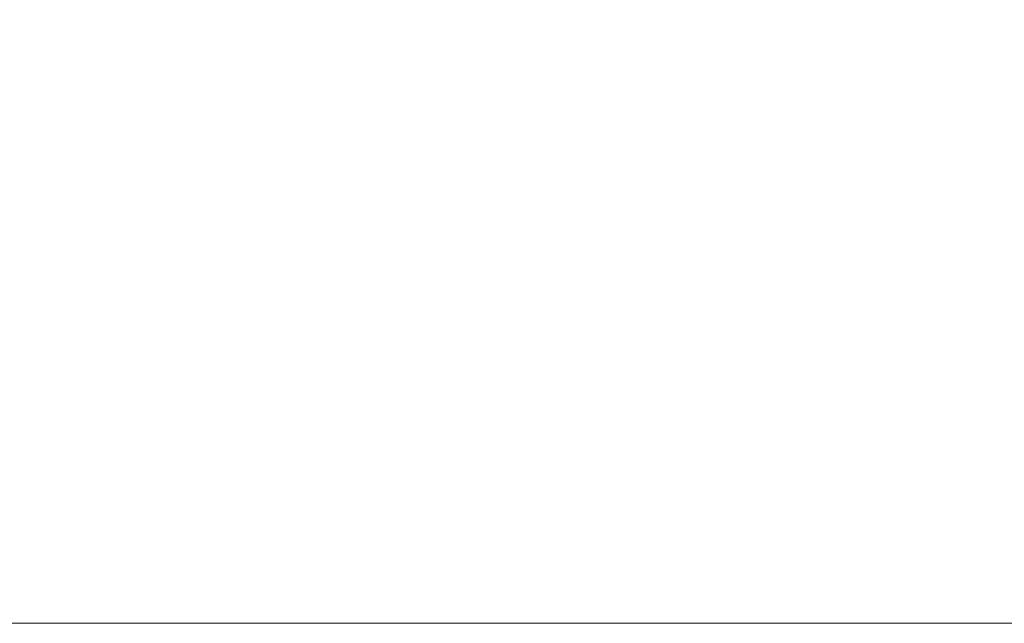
# Model space of a CAD drawing. Extents: x 625 to 2299, y 1056 to 1310.
# Tile 9 of 181: x 835 to 940, y 1058 to 1123. Entities that reach past the tile are written whole.
import ezdxf
from ezdxf.enums import TextEntityAlignment as Align

# ---------------------------------------------------------------- set-up
doc = ezdxf.new("R2010")
doc.units = 0
doc.header["$MEASUREMENT"] = 0
doc.layers.add('B_ANNO_NOPLOT', color=47, linetype='Continuous', lineweight=18, plot=False)
doc.layers.add('B_ANNO_TEXT', color=7, linetype='Continuous', lineweight=18)
doc.styles.add('Annotative', font='calibri.ttf', dxfattribs={"height": 0.0625})
doc.styles.get("Standard").update_dxf_attribs({"font": 'calibri.ttf'})

# ---------------------------------------------------------------- blocks, each defined once
blk = doc.blocks.new('INS_SS42_BASE')
at = {"layer": 'B_ANNO_NOPLOT', "flags": 128}
blk.add_lwpolyline([(0, 0), (0, 252), (323.93, 252), (323.93, 238.86), (378, 238.86), (378, 40.5), (316.57, 40.5), (316.57, 0), (0, 0)], dxfattribs=at)
at = {"lineweight": 30, "flags": 104}
for tag, p in [('SUB1', (311.28, 226.1, 1.68)), ('SUB2', (319.28, 226.1, 1.68))]:
    blk.add_attdef(tag, text='', height=1.5, dxfattribs=at).set_placement(p, align=Align.MIDDLE_CENTER)
at = {"layer": 'B_ANNO_TEXT', "lineweight": 30, "flags": 104}
for tag, p in [('SUB1', (311.28, 226.1)), ('SUB2', (319.28, 226.1))]:
    blk.add_attdef(tag, text='', height=1.5, dxfattribs=at).set_placement(p, align=Align.MIDDLE_CENTER)
at = {"layer": 'B_ANNO_TEXT', "style": 'Annotative'}
for tag, p in [('CORNER1', (97.36, 101.83)), ('CORNER2', (98.57, 3.31))]:
    blk.add_attdef(tag, text='', height=1.5, dxfattribs=at).set_placement(p, align=Align.BOTTOM_RIGHT)

msp = doc.modelspace()

# ---------------------------------------------------------------- block references
msp.add_blockref('INS_SS42_BASE', (624.94, 1058.3))

doc.saveas('drawing.dxf')
